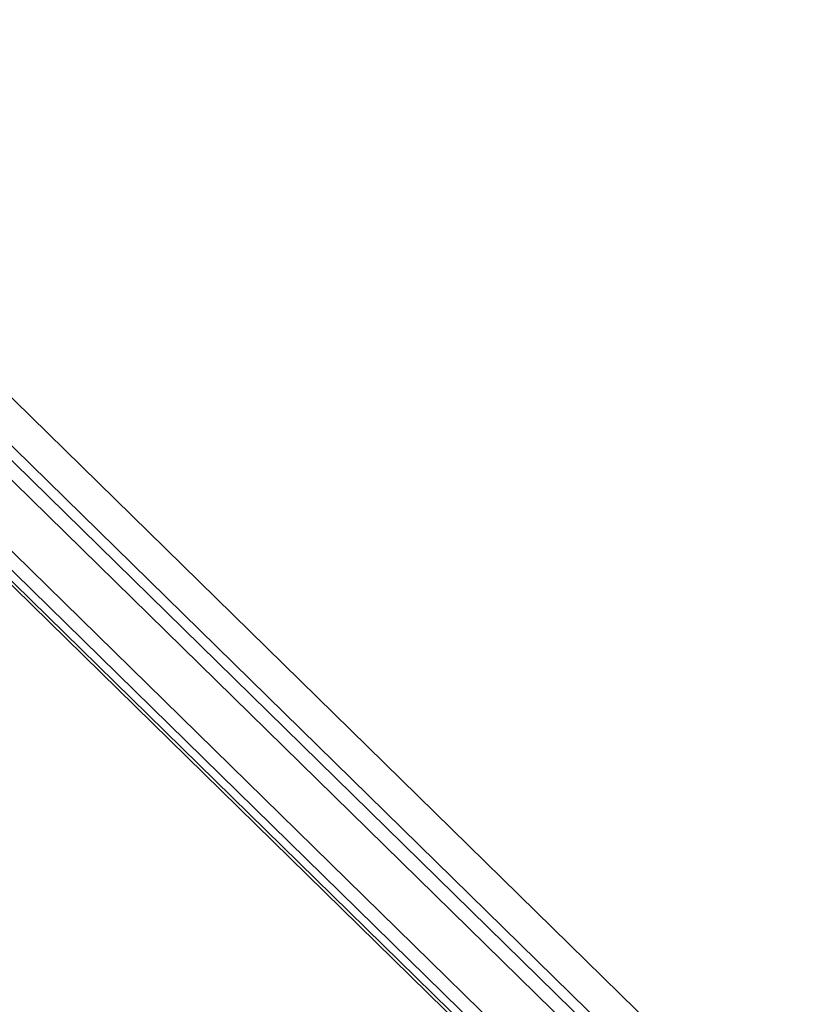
# Model space of a CAD drawing. Extents: x 0 to 594, y 0 to 420.
# Tile 111 of 119: x 510.49 to 515.34, y 146.66 to 152.78. Entities that reach past the tile are written whole.
import ezdxf

# ---------------------------------------------------------------- set-up
doc = ezdxf.new("R2010")
doc.units = 0
doc.header["$LTSCALE"] = 32.67
doc.layers.get('0').update_dxf_attribs({"linetype": 'CONTINUOUS'})
doc.layers.add('ROUNDS', color=7, linetype='CONTINUOUS')

msp = doc.modelspace()

# ---------------------------------------------------------------- linework, layer by layer
at = {"color": 7, "linetype": 'CONTINUOUS'}
for p, q in [((500.0631, 159.6461), (528.55, 131.7258)), ((501.0515, 159.6303), (529.4298, 131.8166))]:
    msp.add_line(p, q, dxfattribs=at)
at = {"color": 9, "linetype": 'CONTINUOUS'}
for p, q in [((500.6765, 159.608), (529.1629, 131.6882)), ((500.7526, 159.6242), (529.222, 131.7212))]:
    msp.add_line(p, q, dxfattribs=at)
at = {"layer": 'ROUNDS', "color": 7, "linetype": 'CONTINUOUS'}
for p, q in [((500.5422, 159.6181), (529.1243, 131.6046)), ((528.3036, 131.7805), (507.7613, 151.9141)), ((507.8782, 151.8668), (528.4624, 131.6921))]:
    msp.add_line(p, q, dxfattribs=at)
at = {"layer": 'ROUNDS', "color": 9, "linetype": 'CONTINUOUS'}
msp.add_line((528.2755, 131.7824), (507.7331, 151.9161), dxfattribs=at)

doc.saveas('drawing.dxf')
